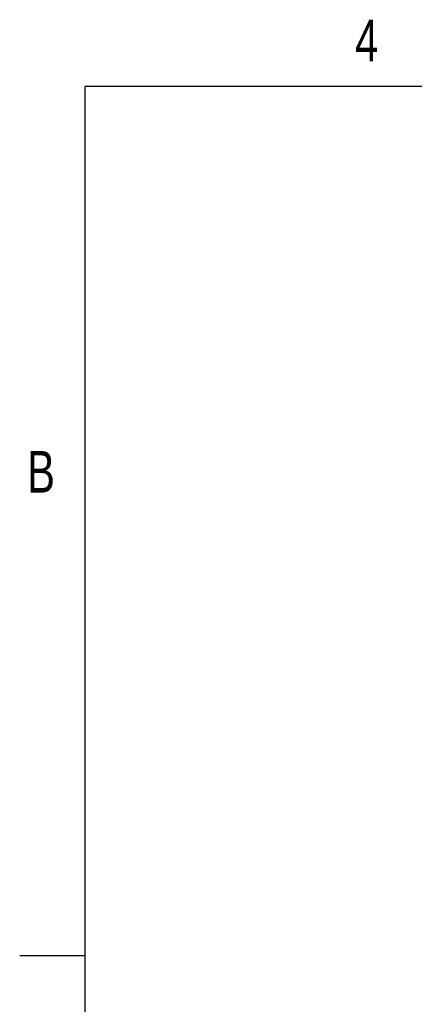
# Model space of a CAD drawing. Header units: millimetres. Extents: x 3 to 429, y 3 to 277.
# Tile 2 of 27: x 3 to 61, y 133 to 276. Entities that reach past the tile are written whole.
import ezdxf

# ---------------------------------------------------------------- set-up
doc = ezdxf.new("R2010")
doc.units = ezdxf.units.MM
doc.styles.add('SLDTEXTSTYLE0', font='TXT', dxfattribs={"width": 0.75})

msp = doc.modelspace()

# ---------------------------------------------------------------- linework, layer by layer
at = {"color": 7, "linetype": 'Continuous'}
for p, q in [((12.7, 266.7), (12.7, 12.7)), ((419.1, 266.7), (12.7, 266.7)), ((12.7, 139.7), (3.175, 139.7))]:
    msp.add_line(p, q, dxfattribs=at)

# ---------------------------------------------------------------- texts
at = {"color": 7, "linetype": 'Continuous', "lineweight": 0, "char_height": 6.096, "attachment_point": 2, "style": 'SLDTEXTSTYLE0'}
for s, insert in [('4', (53.914, 276.443)), ('B', (6.303, 213.47))]:
    msp.add_mtext(s, dxfattribs=dict(at, insert=insert))

doc.saveas('drawing.dxf')
